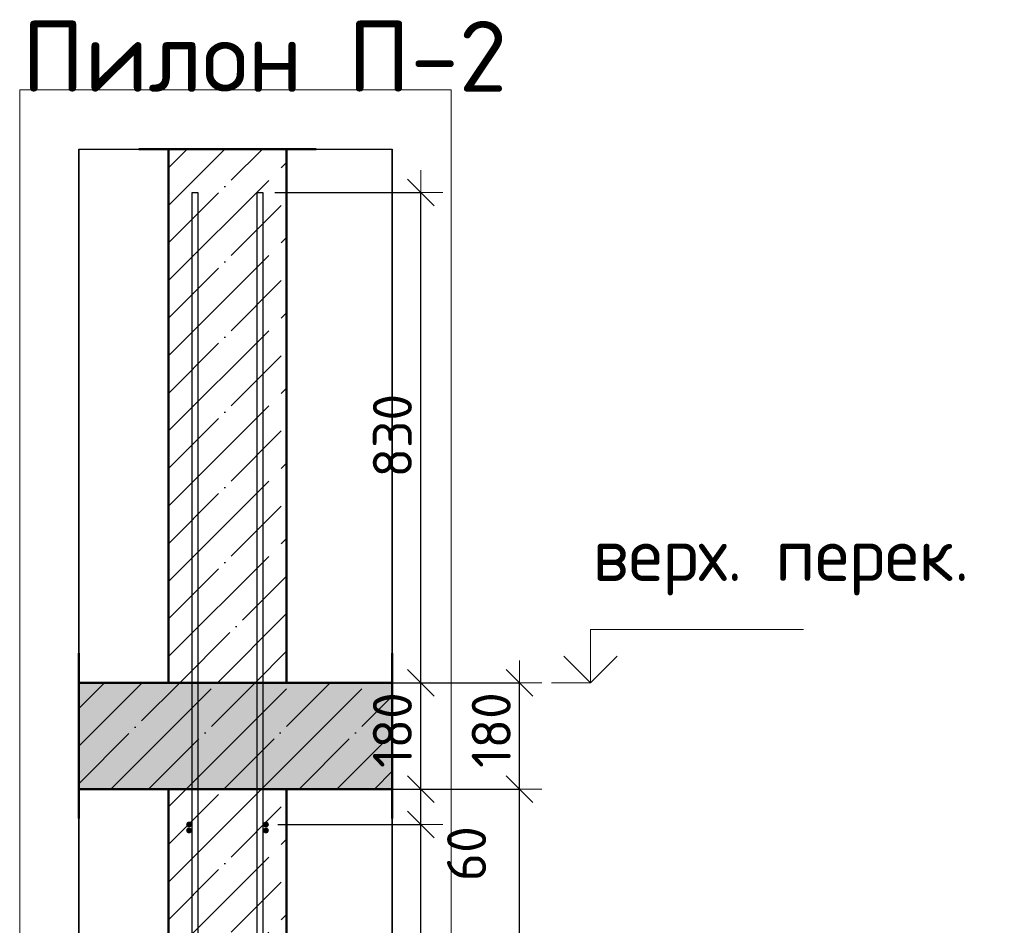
# Model space of a CAD drawing. Header units: millimetres. Extents: x 9402 to 69898, y -2829 to 22870.
# Tile 16 of 69: x 13333 to 14999, y 9682 to 11215. Entities that reach past the tile are written whole.
import ezdxf

# ---------------------------------------------------------------- set-up
doc = ezdxf.new("R2010")
doc.units = ezdxf.units.MM
doc.header["$PDMODE"] = 65
doc.linetypes.add('______11', pattern=[150, 120, -15, 0, -15])
doc.linetypes.add('______5', pattern=[330, 240, -30, 30, -30])
for name, color, linetype, lineweight in [('Standard', 7, 'Continuous', 25), ('Арм.стержн. Арматура края', 96, 'Continuous', 35), ('Арм.стержн. вертикальными 1', 22, 'Continuous', 35), ('Арм.стержн.горизонт. 1', 180, 'Continuous', 35), ('Высотная отметки_ общее', 7, 'Continuous', 13), ('Размерная линия_ общее', 7, 'Continuous', 13)]:
    doc.layers.add(name, color=color, linetype=linetype, lineweight=lineweight)
doc.styles.add('ISOCPEUR', font='ISOCPEUR')
doc.dimstyles.new('DIMSTYLE_11', dxfattribs={"dimtxt": 66, "dimasz": 75, "dimexe": 0, "dimexo": 0, "dimgap": 33, "dimtad": 0, "dimdec": 0, "dimrnd": 5, "dimzin": 12, "dimdsep": 46, "dimtxsty": 'ISOCPEUR', "dimblk1": 'ALL_ML_STRICH', "dimblk2": 'ALL_ML_STRICH', "dimsah": 1, "dimcen": 0, "dimclrd": 7, "dimclre": 256, "dimclrt": 7, "dimadec": 0, "dimazin": 0, "dimtfac": 1, "dimtdec": 0, "dimtix": 1, "dimtmove": 2, "dimatfit": 3, "dimfxl": 0, "dimtvp": 1.2, "dimtzin": 0, "dimlwd": 0, "dimlwe": -3, "dimarcsym": 0})
doc.dimstyles.new('DIMSTYLE_4', dxfattribs={"dimtxt": 66, "dimasz": 75, "dimexe": 0, "dimexo": 0, "dimgap": 33, "dimtad": 2, "dimdec": 0, "dimrnd": 5, "dimzin": 12, "dimdsep": 46, "dimtxsty": 'ISOCPEUR', "dimblk1": 'ALL_ML_STRICH', "dimblk2": 'ALL_ML_STRICH', "dimsah": 1, "dimcen": 0, "dimclrd": 7, "dimclre": 256, "dimclrt": 7, "dimadec": 0, "dimazin": 0, "dimtfac": 1, "dimtdec": 0, "dimtix": 1, "dimtmove": 2, "dimatfit": 3, "dimfxl": 0, "dimtvp": 1.2, "dimtzin": 0, "dimlwd": 0, "dimlwe": -3, "dimarcsym": 0})
doc.dimstyles.new('DIMSTYLE_5', dxfattribs={"dimtxt": 66, "dimasz": 75, "dimexe": 0, "dimexo": 0, "dimgap": 33, "dimtad": 2, "dimdec": 0, "dimrnd": 5, "dimzin": 12, "dimdsep": 46, "dimtxsty": 'ISOCPEUR', "dimblk1": 'ALL_ML_STRICH', "dimblk2": 'ALL_ML_STRICH', "dimsah": 1, "dimcen": 0, "dimclrd": 7, "dimclre": 256, "dimclrt": 7, "dimadec": 0, "dimazin": 0, "dimtfac": 1, "dimtdec": 0, "dimtix": 1, "dimtmove": 2, "dimatfit": 3, "dimfxl": 0, "dimtzin": 0, "dimlwd": 0, "dimlwe": -3, "dimarcsym": 0})

# ---------------------------------------------------------------- blocks, each defined once
blk = doc.blocks.new('ALL_ML_STRICH')
at = {"color": 0, "linetype": 'ByBlock', "lineweight": -2}
for p, q in [((0, -0.5), (0, 0.5)), ((-0.3, -0.3), (0.3, 0.3)), ((-1, 0), (0.5, 0))]:
    blk.add_line(p, q, dxfattribs=at)
blk = doc.blocks.new('*D26')
at = {"layer": 'DEFPOINTS', "color": 7, "linetype": 'Continuous', "lineweight": 13, "transparency": 33554687}
for p in [(13880.9, 9912.6), (13909.5, 6792.6), (14178.8, 6792.6)]:
    blk.add_point(p, dxfattribs=at)
at = {"layer": 'Размерная линия_ общее', "color": 253, "linetype": 'Continuous', "lineweight": -2, "true_color": 0xa0a0a0, "transparency": 33554687}
for p, q in [((13900.9, 9912.6), (14178.8, 9912.6)), ((13929.5, 6792.6), (14178.8, 6792.6))]:
    blk.add_line(p, q, dxfattribs=at)
at = {"layer": 'Размерная линия_ общее', "color": 7, "linetype": 'Continuous', "lineweight": -2, "transparency": 33554687}
blk.add_line((14178.8, 6792.6), (14178.8, 9912.6), dxfattribs=at)
at = {"layer": 'Размерная линия_ общее', "color": 7, "linetype": 'Continuous', "lineweight": 13, "transparency": 33554687, "xscale": 75, "yscale": 75, "zscale": 75}
for p, rotation in [((14178.8, 9912.6), 90), ((14178.8, 6792.6), 270)]:
    blk.add_blockref('ALL_ML_STRICH', p, dxfattribs=dict(at, rotation=rotation))
at = {"layer": 'Размерная линия_ общее', "color": 7, "linetype": 'Continuous', "lineweight": 13, "transparency": 33554687, "insert": (14130.8, 8362.5), "char_height": 66, "width": 264, "attachment_point": 5, "rotation": 90, "style": 'ISOCPEUR'}
blk.add_mtext('\\A1;{3120}', dxfattribs=at)
blk = doc.blocks.new('*D27')
at = {"layer": 'DEFPOINTS', "color": 7, "linetype": 'Continuous', "lineweight": 13, "transparency": 33554687}
for p in [(13885, 10092.6), (13880.9, 9912.6), (14178.8, 9912.6)]:
    blk.add_point(p, dxfattribs=at)
at = {"layer": 'Размерная линия_ общее', "color": 253, "linetype": 'Continuous', "lineweight": -2, "true_color": 0xa0a0a0, "transparency": 33554687}
for p, q in [((13905, 10092.6), (14178.8, 10092.6)), ((13900.9, 9912.6), (14178.8, 9912.6))]:
    blk.add_line(p, q, dxfattribs=at)
at = {"layer": 'Размерная линия_ общее', "color": 7, "linetype": 'Continuous', "lineweight": -2, "transparency": 33554687}
blk.add_line((14178.8, 9912.6), (14178.8, 10092.6), dxfattribs=at)
at = {"layer": 'Размерная линия_ общее', "color": 7, "linetype": 'Continuous', "lineweight": 13, "transparency": 33554687, "xscale": 75, "yscale": 75, "zscale": 75}
for p, rotation in [((14178.8, 10092.6), 90), ((14178.8, 9912.6), 270)]:
    blk.add_blockref('ALL_ML_STRICH', p, dxfattribs=dict(at, rotation=rotation))
at = {"layer": 'Размерная линия_ общее', "color": 7, "linetype": 'Continuous', "lineweight": 13, "transparency": 33554687, "insert": (14130.8, 10012.5), "char_height": 66, "width": 198, "attachment_point": 5, "rotation": 90, "style": 'ISOCPEUR'}
blk.add_mtext('\\A1;{180}', dxfattribs=at)
blk = doc.blocks.new('*D29')
at = {"layer": 'DEFPOINTS', "color": 7, "linetype": 'Continuous', "lineweight": 13, "transparency": 33554687}
for p in [(13749.7, 9852.6), (13749.7, 6852.6), (14011.6, 6852.6)]:
    blk.add_point(p, dxfattribs=at)
at = {"layer": 'Размерная линия_ общее', "color": 253, "linetype": 'Continuous', "lineweight": -2, "true_color": 0xa0a0a0, "transparency": 33554687}
for p, q in [((13769.7, 9852.6), (14011.6, 9852.6)), ((13769.7, 6852.6), (14011.6, 6852.6))]:
    blk.add_line(p, q, dxfattribs=at)
at = {"layer": 'Размерная линия_ общее', "color": 7, "linetype": 'Continuous', "lineweight": -2, "transparency": 33554687}
blk.add_line((14011.6, 6852.6), (14011.6, 9852.6), dxfattribs=at)
at = {"layer": 'Размерная линия_ общее', "color": 7, "linetype": 'Continuous', "lineweight": 13, "transparency": 33554687, "xscale": 75, "yscale": 75, "zscale": 75}
for p, rotation in [((14011.6, 9852.6), 90), ((14011.6, 6852.6), 270)]:
    blk.add_blockref('ALL_ML_STRICH', p, dxfattribs=dict(at, rotation=rotation))
at = {"layer": 'Размерная линия_ общее', "color": 7, "linetype": 'Continuous', "lineweight": 13, "transparency": 33554687, "insert": (13930.6, 8130.6), "char_height": 66, "width": 3.3, "attachment_point": 1, "rotation": 90, "line_spacing_factor": 0.60241, "style": 'ISOCPEUR'}
blk.add_mtext('\\W0.91;15х200=3000', dxfattribs=at)
blk = doc.blocks.new('*D30')
at = {"layer": 'DEFPOINTS', "color": 7, "linetype": 'Continuous', "lineweight": 13, "transparency": 33554687}
for p in [(13784.7, 9912.6), (13749.7, 9852.6), (14011.6, 9852.6)]:
    blk.add_point(p, dxfattribs=at)
at = {"layer": 'Размерная линия_ общее', "color": 253, "linetype": 'Continuous', "lineweight": -2, "true_color": 0xa0a0a0, "transparency": 33554687}
for p, q in [((13804.7, 9912.6), (14011.6, 9912.6)), ((13769.7, 9852.6), (14011.6, 9852.6))]:
    blk.add_line(p, q, dxfattribs=at)
at = {"layer": 'Размерная линия_ общее', "color": 7, "linetype": 'Continuous', "lineweight": -2, "transparency": 33554687}
blk.add_line((14011.6, 9852.6), (14011.6, 9912.6), dxfattribs=at)
at = {"layer": 'Размерная линия_ общее', "color": 7, "linetype": 'Continuous', "lineweight": 13, "transparency": 33554687, "xscale": 75, "yscale": 75, "zscale": 75}
for p, rotation in [((14011.6, 9912.6), 90), ((14011.6, 9852.6), 270)]:
    blk.add_blockref('ALL_ML_STRICH', p, dxfattribs=dict(at, rotation=rotation))
at = {"layer": 'Размерная линия_ общее', "color": 7, "linetype": 'Continuous', "lineweight": 13, "transparency": 33554687, "insert": (14089.1, 9803.3), "char_height": 66, "width": 132, "attachment_point": 5, "rotation": 90, "style": 'ISOCPEUR'}
blk.add_mtext('\\A1;{60}', dxfattribs=at)
blk = doc.blocks.new('*D31')
at = {"layer": 'DEFPOINTS', "color": 7, "linetype": 'Continuous', "lineweight": 13, "transparency": 33554687}
for p in [(13784.7, 10092.6), (13784.7, 9912.6), (14011.6, 9912.6)]:
    blk.add_point(p, dxfattribs=at)
at = {"layer": 'Размерная линия_ общее', "color": 253, "linetype": 'Continuous', "lineweight": -2, "true_color": 0xa0a0a0, "transparency": 33554687}
for p, q in [((13804.7, 10092.6), (14011.6, 10092.6)), ((13804.7, 9912.6), (14011.6, 9912.6))]:
    blk.add_line(p, q, dxfattribs=at)
at = {"layer": 'Размерная линия_ общее', "color": 7, "linetype": 'Continuous', "lineweight": -2, "transparency": 33554687}
blk.add_line((14011.6, 9912.6), (14011.6, 10092.6), dxfattribs=at)
at = {"layer": 'Размерная линия_ общее', "color": 7, "linetype": 'Continuous', "lineweight": 13, "transparency": 33554687, "xscale": 75, "yscale": 75, "zscale": 75}
for p, rotation in [((14011.6, 10092.6), 90), ((14011.6, 9912.6), 270)]:
    blk.add_blockref('ALL_ML_STRICH', p, dxfattribs=dict(at, rotation=rotation))
at = {"layer": 'Размерная линия_ общее', "color": 7, "linetype": 'Continuous', "lineweight": 13, "transparency": 33554687, "insert": (13963.6, 10012.5), "char_height": 66, "width": 198, "attachment_point": 5, "rotation": 90, "style": 'ISOCPEUR'}
blk.add_mtext('\\A1;{180}', dxfattribs=at)
blk = doc.blocks.new('*D32')
at = {"layer": 'DEFPOINTS', "color": 7, "linetype": 'Continuous', "lineweight": 13, "transparency": 33554687}
for p in [(13744.7, 10922.6), (13784.7, 10092.6), (14011.6, 10092.6)]:
    blk.add_point(p, dxfattribs=at)
at = {"layer": 'Размерная линия_ общее', "color": 253, "linetype": 'Continuous', "lineweight": -2, "true_color": 0xa0a0a0, "transparency": 33554687}
for p, q in [((13764.7, 10922.6), (14011.6, 10922.6)), ((13804.7, 10092.6), (14011.6, 10092.6))]:
    blk.add_line(p, q, dxfattribs=at)
at = {"layer": 'Размерная линия_ общее', "color": 7, "linetype": 'Continuous', "lineweight": -2, "transparency": 33554687}
blk.add_line((14011.6, 10092.6), (14011.6, 10922.6), dxfattribs=at)
at = {"layer": 'Размерная линия_ общее', "color": 7, "linetype": 'Continuous', "lineweight": 13, "transparency": 33554687, "xscale": 75, "yscale": 75, "zscale": 75}
for p, rotation in [((14011.6, 10922.6), 90), ((14011.6, 10092.6), 270)]:
    blk.add_blockref('ALL_ML_STRICH', p, dxfattribs=dict(at, rotation=rotation))
at = {"layer": 'Размерная линия_ общее', "color": 7, "linetype": 'Continuous', "lineweight": 13, "transparency": 33554687, "insert": (13963.6, 10510.9), "char_height": 66, "width": 198, "attachment_point": 5, "rotation": 90, "style": 'ISOCPEUR'}
blk.add_mtext('\\A1;{830}', dxfattribs=at)
blk = doc.blocks.new('COMPLEX_ELEVATIONDIM_1')
at = {"layer": 'Высотная отметки_ общее', "color": 7, "linetype": 'Continuous', "lineweight": 13, "transparency": 33554687}
for p, q in [((14298.8, 10092.6), (14298.8, 10182.6)), ((14298.8, 10182.6), (14658.8, 10182.6)), ((14298.8, 10092.6), (14253.8, 10137.6)), ((14298.8, 10092.6), (14343.8, 10137.6)), ((14298.8, 10092.6), (14298.8, 10092.6)), ((14298.8, 10092.6), (14298.8, 10092.6)), ((14298.8, 10092.6), (14298.8, 10092.6)), ((14298.8, 10092.6), (14298.8, 10092.6))]:
    blk.add_line(p, q, dxfattribs=at)
blk.add_lwpolyline([(14298.8, 10092.6), (14288.7, 10092.6), (14288.7, 10092.6), (14232.7, 10092.6)], dxfattribs=at)
at = {"layer": 'Высотная отметки_ общее', "color": 7, "linetype": 'Continuous', "lineweight": 13, "transparency": 33554687, "insert": (14302.2, 10240.5), "char_height": 90, "width": 718.298, "attachment_point": 7, "style": 'ISOCPEUR'}
blk.add_mtext('\\W0.97;верх. перек.', dxfattribs=at)

msp = doc.modelspace()

# ---------------------------------------------------------------- hatches: boundary and pattern name
at = {"linetype": 'Continuous', "lineweight": -3, "transparency": 33554687}
msp.add_hatch(color=7, dxfattribs=at).paths.add_polyline_path([(13963.2, 9912.6), (13963.2, 10092.6), (13433.2, 10092.6), (13433.2, 9912.6)])
at = {"layer": 'Арм.стержн. Арматура края', "linetype": 'Continuous', "lineweight": 50, "transparency": 33554687}
for points in [[(13624.7, 9842.6), (13624.3, 9844.5), (13623.2, 9846.1), (13621.6, 9847.2), (13619.7, 9847.6), (13617.8, 9847.2), (13616.1, 9846.1), (13615.1, 9844.5), (13614.7, 9842.6), (13615.1, 9840.7), (13616.1, 9839.1), (13617.8, 9838), (13619.7, 9837.6), (13621.6, 9838), (13623.2, 9839.1), (13624.3, 9840.7)], [(13754.7, 9842.6), (13754.3, 9844.5), (13753.2, 9846.1), (13751.6, 9847.2), (13749.7, 9847.6), (13747.8, 9847.2), (13746.1, 9846.1), (13745.1, 9844.5), (13744.7, 9842.6), (13745.1, 9840.7), (13746.1, 9839.1), (13747.8, 9838), (13749.7, 9837.6), (13751.6, 9838), (13753.2, 9839.1), (13754.3, 9840.7)]]:
    msp.add_hatch(color=4, dxfattribs=at).paths.add_polyline_path(points)
at = {"layer": 'Арм.стержн.горизонт. 1', "linetype": 'Continuous', "lineweight": 50, "transparency": 33554687}
for points in [[(13624.7, 9852.6), (13624.3, 9854.5), (13623.2, 9856.1), (13621.6, 9857.2), (13619.7, 9857.6), (13617.8, 9857.2), (13616.1, 9856.1), (13615.1, 9854.5), (13614.7, 9852.6), (13615.1, 9850.7), (13616.1, 9849.1), (13617.8, 9848), (13619.7, 9847.6), (13621.6, 9848), (13623.2, 9849.1), (13624.3, 9850.7)], [(13754.7, 9852.6), (13754.3, 9854.5), (13753.2, 9856.1), (13751.6, 9857.2), (13749.7, 9857.6), (13747.8, 9857.2), (13746.1, 9856.1), (13745.1, 9854.5), (13744.7, 9852.6), (13745.1, 9850.7), (13746.1, 9849.1), (13747.8, 9848), (13749.7, 9847.6), (13751.6, 9848), (13753.2, 9849.1), (13754.3, 9850.7)]]:
    msp.add_hatch(color=4, dxfattribs=at).paths.add_polyline_path(points)

# ---------------------------------------------------------------- linework, layer by layer
at = {"color": 52, "linetype": 'Continuous', "lineweight": -3, "transparency": 33554687}
for p, q in [((13433.2, 10996), (13963.2, 10996)), ((13433.2, 10996), (13963.2, 10996)), ((13433.2, 10996), (13433.2, 6447.4)), ((13433.2, 6447.4), (13433.2, 10996)), ((13963.2, 10996), (13963.2, 6447.4)), ((13963.2, 6447.4), (13963.2, 10996))]:
    msp.add_line(p, q, dxfattribs=at)
at = {"color": 7, "linetype": 'Continuous', "lineweight": 50, "transparency": 33554687}
for p, q in [((13834.7, 10996), (13534.7, 10996)), ((13584.7, 10996), (13584.7, 10092.6)), ((13784.7, 10092.6), (13784.7, 10996)), ((13433.2, 10142.6), (13433.2, 9862.6)), ((13963.2, 9862.6), (13963.2, 10142.6)), ((13584.7, 10092.6), (13433.2, 10092.6)), ((13584.7, 10092.6), (13784.7, 10092.6)), ((13784.7, 10092.6), (13584.7, 10092.6)), ((13963.2, 10092.6), (13784.7, 10092.6)), ((13433.2, 9912.6), (13584.7, 9912.6)), ((13584.7, 9912.6), (13784.7, 9912.6)), ((13784.7, 9912.6), (13963.2, 9912.6))]:
    msp.add_line(p, q, dxfattribs=at)
at = {"color": 7, "linetype": '______11', "lineweight": -3, "transparency": 33554687}
for p, q in [((13584.7, 10837), (13743.7, 10996)), ((13584.7, 10964.3), (13616.4, 10996)), ((13584.7, 10709.7), (13784.7, 10909.7)), ((13584.7, 10582.4), (13784.7, 10782.4)), ((13584.7, 10455.1), (13784.7, 10655.1)), ((13584.7, 10327.9), (13784.7, 10527.9)), ((13584.7, 10200.6), (13784.7, 10400.6)), ((13604, 10092.6), (13784.7, 10273.3)), ((13731.3, 10092.6), (13784.7, 10146)), ((13433.2, 10049.1), (13476.7, 10092.6)), ((13433.2, 9921.8), (13604, 10092.6)), ((13551.3, 9912.6), (13731.3, 10092.6)), ((13678.5, 9912.6), (13858.5, 10092.6)), ((13805.8, 9912.6), (13963.2, 10069.9)), ((13933.1, 9912.6), (13963.2, 9942.7))]:
    msp.add_line(p, q, dxfattribs=at)
at = {"color": 7, "linetype": '______5', "lineweight": -3, "transparency": 33554687}
for p, q in [((13584.7, 10900.6), (13680.1, 10996)), ((13584.7, 10773.3), (13784.7, 10973.3)), ((13584.7, 10646.1), (13784.7, 10846.1)), ((13584.7, 10518.8), (13784.7, 10718.8)), ((13584.7, 10391.5), (13784.7, 10591.5)), ((13584.7, 10264.2), (13784.7, 10464.2)), ((13584.7, 10136.9), (13784.7, 10336.9)), ((13667.6, 10092.6), (13784.7, 10209.7)), ((13433.2, 9985.4), (13540.3, 10092.6)), ((13487.6, 9912.6), (13667.6, 10092.6)), ((13614.9, 9912.6), (13794.9, 10092.6)), ((13742.2, 9912.6), (13922.2, 10092.6)), ((13869.5, 9912.6), (13963.2, 10006.3))]:
    msp.add_line(p, q, dxfattribs=at)
at = {"layer": 'Standard', "color": 7, "linetype": '______11', "lineweight": -3, "transparency": 33554687}
for p, q in [((13584.7, 9818.7), (13678.5, 9912.6)), ((13584.7, 9691.5), (13784.7, 9891.5)), ((13584.7, 9564.2), (13784.7, 9764.2))]:
    msp.add_line(p, q, dxfattribs=at)
at = {"layer": 'Standard', "color": 7, "linetype": '______5', "lineweight": -3, "transparency": 33554687}
for p, q in [((13584.7, 9755.1), (13742.2, 9912.6)), ((13584.7, 9882.4), (13614.9, 9912.6)), ((13584.7, 9627.8), (13784.7, 9827.8)), ((13584.7, 9500.6), (13784.7, 9700.6))]:
    msp.add_line(p, q, dxfattribs=at)
at = {"layer": 'Standard', "color": 7, "linetype": 'Continuous', "lineweight": 50, "transparency": 33554687}
for p, q in [((13784.7, 9912.6), (13584.7, 9912.6)), ((13584.7, 9912.6), (13584.7, 6792.6)), ((13784.7, 6792.6), (13784.7, 9912.6))]:
    msp.add_line(p, q, dxfattribs=at)
at = {"layer": 'Standard', "color": 7, "linetype": 'Continuous', "lineweight": 13, "transparency": 33554687}
msp.add_lwpolyline([(13333.2, 6347.4), (14063.2, 6347.4), (14063.2, 11096), (13333.2, 11096), (13333.2, 6347.4)], dxfattribs=at)
at = {"layer": 'Арм.стержн. вертикальными 1', "color": 4, "linetype": 'Continuous', "lineweight": 25, "transparency": 33554687}
for points in [[(13624.7, 6792.6), (13624.7, 10922.6), (13634.7, 10922.6), (13634.7, 6792.6), (13624.7, 6792.6)], [(13624.7, 6792.6), (13624.7, 10922.6), (13634.7, 10922.6), (13634.7, 6792.6), (13624.7, 6792.6)], [(13734.7, 6792.6), (13734.7, 10922.6), (13744.7, 10922.6), (13744.7, 6792.6), (13734.7, 6792.6)], [(13734.7, 6792.6), (13734.7, 10922.6), (13744.7, 10922.6), (13744.7, 6792.6), (13734.7, 6792.6)]]:
    msp.add_lwpolyline(points, dxfattribs=at)

# ---------------------------------------------------------------- block references
at = {"layer": 'Высотная отметки_ общее', "color": 7, "linetype": 'Continuous', "lineweight": 13, "transparency": 33554687}
msp.add_blockref('COMPLEX_ELEVATIONDIM_1', (0, 0), dxfattribs=at)

# ---------------------------------------------------------------- texts
at = {"layer": 'Standard', "color": 7, "linetype": 'Continuous', "lineweight": 13, "transparency": 33554687, "insert": (13336.6, 11152.9), "char_height": 120, "width": 826.182, "attachment_point": 4, "style": 'ISOCPEUR'}
msp.add_mtext('\\A1;{\\fISOCPEUR|i0|b0;\\H120.000000;\\W1.000000;\\C7;Пилон П-2}\\P', dxfattribs=at)

# ---------------------------------------------------------------- dimensions: what is measured, and where the dimension line sits
at = {"layer": 'Размерная линия_ общее', "color": 7, "linetype": 'Continuous', "lineweight": 13, "transparency": 33554687}
for base, p1, p2, dimstyle, picture, middle in [((14011.6, 10922.6), (13804.7, 10092.6), (13764.7, 10922.6), 'DIMSTYLE_5', '*D32', (13963.6, 10510.9)), ((14011.6, 10092.6), (13804.7, 9912.6), (13804.7, 10092.6), 'DIMSTYLE_4', '*D31', (13963.6, 10012.5)), ((14178.8, 10092.6), (13900.9, 9912.6), (13905, 10092.6), 'DIMSTYLE_4', '*D27', (14130.8, 10012.5)), ((14011.6, 9912.6), (13769.7, 9852.6), (13804.7, 9912.6), 'DIMSTYLE_11', '*D30', (14089.1, 9803.3)), ((14178.8, 9912.6), (13929.5, 6792.6), (13900.9, 9912.6), 'DIMSTYLE_5', '*D26', (14130.8, 8362.5))]:
    dim = msp.add_linear_dim(base=base, p1=p1, p2=p2, angle=90, dimstyle=dimstyle, override={"dimpost": '<>', "dimclrd": 7, "dimclre": 253, "dimclrt": 7, "dimlwd": 0, "dimlwe": 65533}, dxfattribs=at)
    dim.commit()
    dim.dimension.update_dxf_attribs({"geometry": picture, "text_midpoint": middle, "dimtype": 160})
dim = msp.add_linear_dim(base=(14011.6, 9852.6), p1=(13769.7, 6852.6), p2=(13769.7, 9852.6), angle=90, text='\\W0.91;15х200=3000', dimstyle='DIMSTYLE_5', override={"dimpost": '<>', "dimclrd": 7, "dimclre": 253, "dimclrt": 7, "dimlwd": 0, "dimlwe": 65533}, dxfattribs=at)
dim.commit()
dim.dimension.update_dxf_attribs({"geometry": '*D29', "text_midpoint": (13978.6, 8352.6), "dimtype": 160})

doc.saveas('drawing.dxf')
